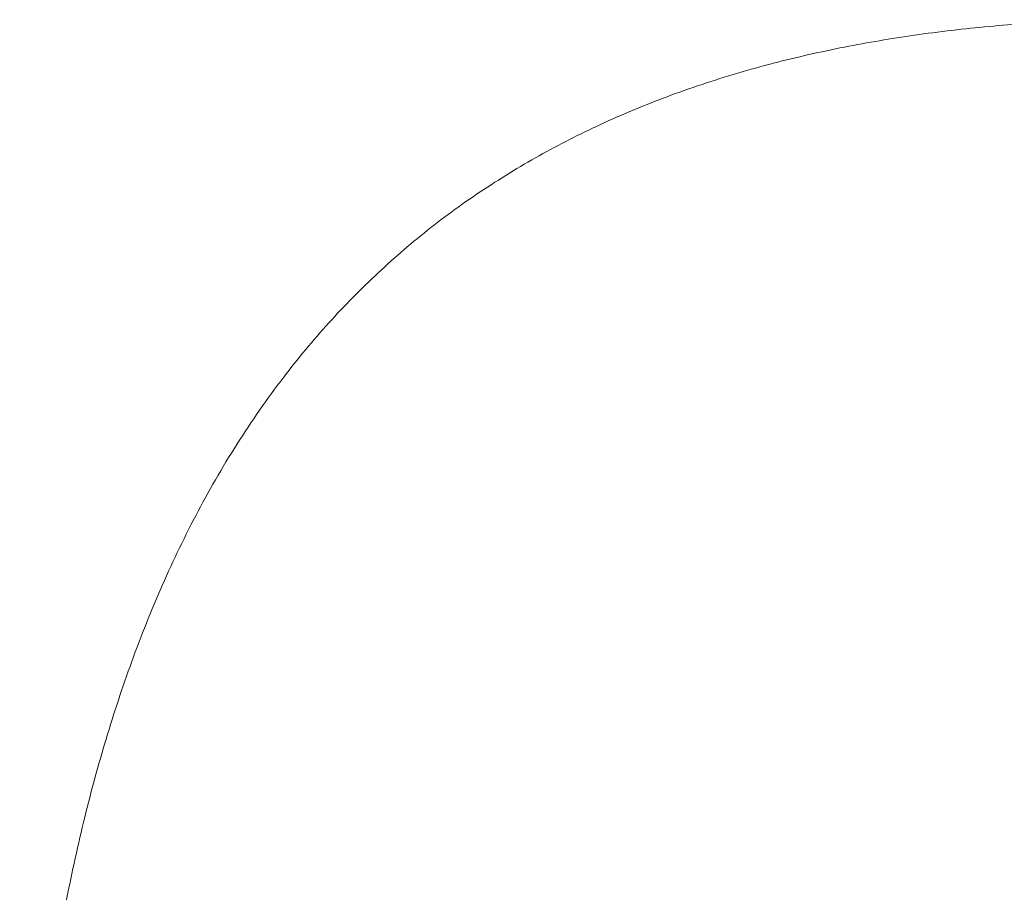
# Model space of a CAD drawing. Header units: millimetres. Extents: x 8 to 719, y 12 to 652.
# Tile 100 of 197: x 404.88 to 412.48, y 272.47 to 279.2. Entities that reach past the tile are written whole.
import ezdxf

# ---------------------------------------------------------------- set-up
doc = ezdxf.new("R2010")
doc.units = ezdxf.units.MM

msp = doc.modelspace()

# ---------------------------------------------------------------- linework, layer by layer
at = {"color": 252, "linetype": 'Continuous', "lineweight": 0}
msp.add_open_spline([(404.8825, 269.538), (404.8913, 269.6594), (404.9092, 269.9048), (404.9419, 270.2764), (404.9801, 270.6554), (405.0248, 271.0411), (405.0732, 271.4041), (405.1242, 271.7433), (405.1766, 272.0574), (405.2353, 272.3736), (405.3009, 272.6913), (405.3729, 273.0041), (405.4514, 273.3113), (405.5366, 273.6126), (405.6301, 273.9127), (405.7324, 274.2111), (405.844, 274.5071), (405.9652, 274.8), (406.0965, 275.0889), (406.2384, 275.373), (406.3913, 275.6514), (406.5554, 275.9232), (406.7309, 276.1876), (406.9088, 276.4315), (407.0874, 276.6554), (407.265, 276.8601), (407.4508, 277.057), (407.6443, 277.2455), (407.8453, 277.4254), (408.0534, 277.5961), (408.2681, 277.7574), (408.4891, 277.9088), (408.7155, 278.0506), (408.9467, 278.1827), (409.1819, 278.3052), (409.4205, 278.4182), (409.6618, 278.5218), (409.9148, 278.6201), (410.179, 278.7121), (410.4541, 278.7971), (410.7292, 278.8722), (411.0036, 278.9378), (411.2766, 278.9945), (411.5476, 279.0431), (411.8247, 279.0853), (412.1071, 279.1212), (412.394, 279.1505), (412.676, 279.1724), (412.9523, 279.1884), (413.1347, 279.195), (413.2248, 279.1983)], degree=3, knots=[0, 0, 0, 0, 0.024843, 0.050237, 0.076196, 0.102704, 0.129725, 0.151292, 0.173137, 0.195238, 0.217572, 0.240123, 0.261663, 0.283365, 0.305211, 0.327184, 0.349273, 0.371459, 0.393722, 0.416042, 0.438409, 0.460809, 0.483222, 0.505629, 0.524818, 0.543984, 0.563119, 0.58221, 0.601244, 0.620211, 0.639099, 0.657901, 0.67661, 0.695215, 0.713705, 0.732065, 0.750281, 0.768348, 0.788398, 0.808238, 0.827848, 0.847211, 0.866319, 0.88516, 0.903716, 0.923777, 0.943452, 0.962728, 0.981584, 1, 1, 1, 1], dxfattribs=at)

doc.saveas('drawing.dxf')
